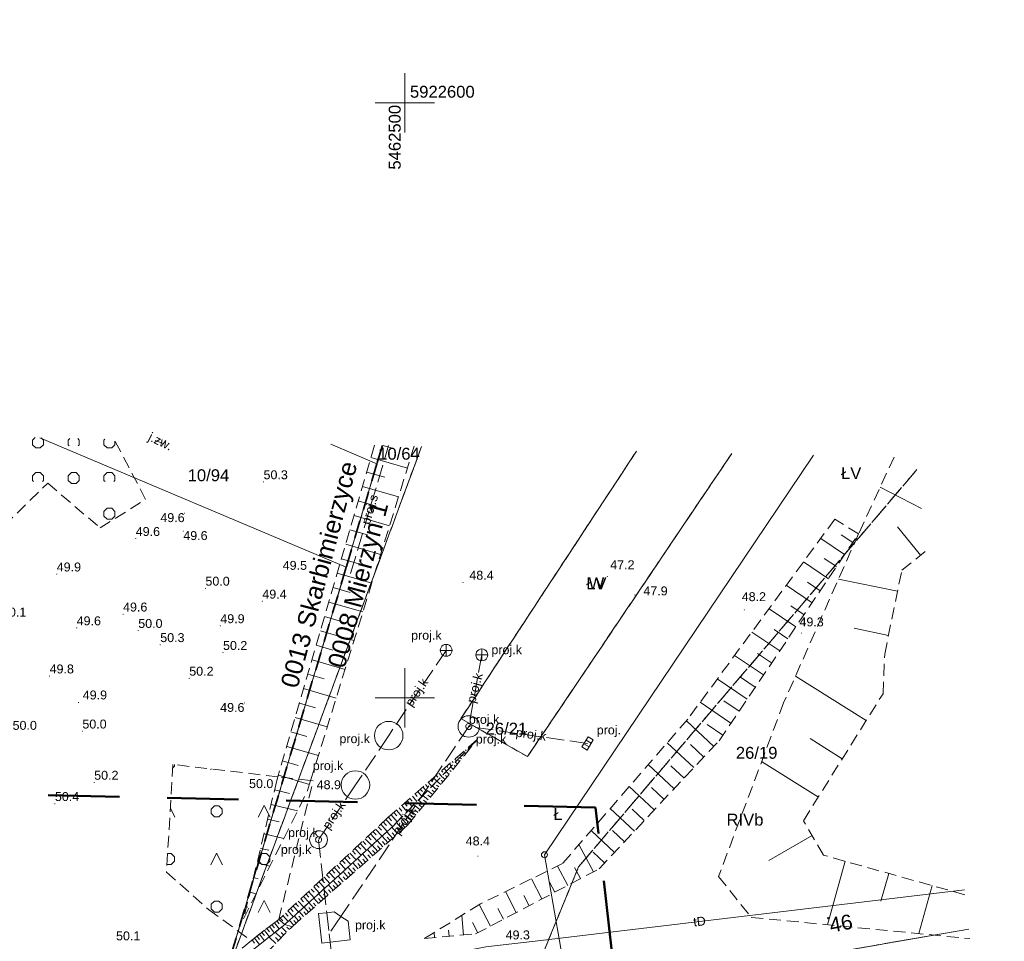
# Model space of a CAD drawing. Extents: x 5462052 to 5462554, y 5922477 to 5923179.
# Tile 28 of 42: x 5462468 to 5462550, y 5922530 to 5922607. Entities that reach past the tile are written whole.
import ezdxf
from ezdxf.enums import TextEntityAlignment as Align

# ---------------------------------------------------------------- set-up
doc = ezdxf.new("R2010")
doc.units = 0
doc.header["$PDMODE"] = 32
doc.header["$PDSIZE"] = 0.1
for name, pattern in [('PRZER1-1', [2, 1, -1]), ('PRZER2-1', [3, 2, -1]), ('PRZER3-1', [4, 3, -1]), ('PRZER3-2', [5, 3, -2])]:
    doc.linetypes.add(name, pattern=pattern)
doc.layers.get('0').update_dxf_attribs({"linetype": 'CONTINUOUS', "lineweight": 13})
doc.layers.add('!pomiar wys', color=7, linetype='CONTINUOUS')
for name, color, linetype, lineweight in [('EGDE', 7, 'CONTINUOUS', 18), ('EGDE_O', 7, 'CONTINUOUS', 18), ('EGOE', 7, 'PRZER3-2', 35), ('EGOE_O', 7, 'PRZER3-2', 35), ('EGPG', 7, 'CONTINUOUS', 18), ('GEPADR', 7, 'CONTINUOUS', 18), ('GEPADR_O', 7, 'CONTINUOUS', 18), ('GESDRK', 7, 'CONTINUOUS', 0), ('OTKJ', 7, 'PRZER3-1', 18), ('OTKJ_O', 7, 'PRZER3-1', 18), ('OTRK', 7, 'PRZER2-1', 18), ('OTRN', 7, 'CONTINUOUS', 13), ('OTRN_O', 7, 'CONTINUOUS', 13), ('OTZK', 7, 'PRZER2-1', 18), ('OTZZ', 7, 'PRZER2-1', 18), ('SUPK', 7, 'CONTINUOUS', 18), ('SUPK_O', 7, 'CONTINUOUS', 18), ('SUPW', 7, 'CONTINUOUS', 18), ('SUPW_O', 7, 'CONTINUOUS', 18), ('SUSP', 7, 'CONTINUOUS', 18), ('SUSP_O', 7, 'CONTINUOUS', 18), ('zakres', 5, 'PRZER3-2', 50)]:
    doc.layers.add(name, color=color, linetype=linetype, lineweight=lineweight)
for name, color, linetype, lineweight, true_color in [('EGKK', 7, 'PRZER3-1', 18, 0x24bc24), ('EGKK_O', 7, 'PRZER3-1', 18, 0x24bc24), ('EGUG', 7, 'PRZER1-1', 18, 0x008000), ('EGUG_O', 7, 'PRZER1-1', 18, 0x008000), ('SUKE', 7, 'CONTINUOUS', 18, 0x803300), ('SUKE_O', 7, 'CONTINUOUS', 18, 0x803300), ('SUKK', 7, 'CONTINUOUS', 18, 0x803300), ('SUKK_O', 7, 'CONTINUOUS', 18, 0x803300), ('SUKP', 7, 'CONTINUOUS', 18, 0x803300), ('SUKP_O', 7, 'CONTINUOUS', 18, 0x803300), ('SUKS', 7, 'CONTINUOUS', 18, 0x803300), ('SUKS_O', 7, 'CONTINUOUS', 18, 0x803300), ('SUKU', 7, 'CONTINUOUS', 18, 0x803300), ('SUKU_O', 7, 'CONTINUOUS', 18, 0x803300), ('SUTP', 7, 'CONTINUOUS', 18, 0xff9100), ('SUTP_O', 7, 'CONTINUOUS', 18, 0xff9100)]:
    doc.layers.add(name, color=color, linetype=linetype, lineweight=lineweight, true_color=true_color)
doc.styles.add('GEO-INFO', font='arial.ttf')

# ---------------------------------------------------------------- blocks, each defined once
blk = doc.blocks.new('POINT')
at = {"color": 0}
blk.add_point((0, 0), dxfattribs=at)
blk = doc.blocks.new('EPPGS')
at = {"color": 0}
blk.add_lwpolyline([(0, 0.5), (0.154508, 0.475528), (0.293893, 0.404508), (0.404508, 0.293893), (0.475528, 0.154508), (0.5, 0), (0.475528, -0.154508), (0.404508, -0.293893), (0.293893, -0.404508), (0.154508, -0.475528), (0, -0.5), (-0.154508, -0.475528), (-0.293893, -0.404508), (-0.404508, -0.293893), (-0.475528, -0.154508), (-0.5, 0), (-0.475528, 0.154508), (-0.404508, 0.293893), (-0.293893, 0.404508), (-0.154508, 0.475528)], close=True, dxfattribs=at)
blk = doc.blocks.new('KOLO')
blk.add_hatch(color=0).paths.add_polyline_path([(-0.5, 0), (-0.482963, -0.12941), (-0.433013, -0.25), (-0.353553, -0.353553), (-0.25, -0.433013), (-0.12941, -0.482963), (0, -0.5), (0.12941, -0.482963), (0.25, -0.433013), (0.353553, -0.353553), (0.433013, -0.25), (0.482963, -0.12941), (0.5, 0), (0.482963, 0.12941), (0.433013, 0.25), (0.353553, 0.353553), (0.25, 0.433013), (0.12941, 0.482963), (0, 0.5), (-0.12941, 0.482963), (-0.25, 0.433013), (-0.353553, 0.353553), (-0.433013, 0.25), (-0.482963, 0.12941)])
blk = doc.blocks.new('OKRAG_PELNY')
at = {"color": 0}
blk.add_lwpolyline([(0, 0.5), (0.12941, 0.482963), (0.25, 0.433013), (0.353553, 0.353553), (0.433013, 0.25), (0.482963, 0.12941), (0.5, 0), (0.482963, -0.12941), (0.433013, -0.25), (0.353553, -0.353553), (0.25, -0.433013), (0.12941, -0.482963), (0, -0.5), (-0.12941, -0.482963), (-0.25, -0.433013), (-0.353553, -0.353553), (-0.433013, -0.25), (-0.482963, -0.12941), (-0.5, 0), (-0.482963, 0.12941), (-0.433013, 0.25), (-0.353553, 0.353553), (-0.25, 0.433013), (-0.12941, 0.482963)], close=True, dxfattribs=at)
blk = doc.blocks.new('SUUS05')
at = {"color": 0}
blk.add_lwpolyline([(0.5, -0.25), (-0.5, -0.25), (-0.5, 0.25), (0.5, 0.25)], close=True, dxfattribs=at)
for points in [[(-0.175, -0.25), (-0.175, 0.25)], [(0.175, -0.25), (0.175, 0.25)]]:
    blk.add_lwpolyline(points, dxfattribs=at)
blk = doc.blocks.new('SUKE')
at = {"color": 0}
for points in [[(0, 1), (0.258819, 0.965926), (0.5, 0.866025), (0.707107, 0.707107), (0.866025, 0.5), (0.965926, 0.258819), (1, 0), (0.965926, -0.258819), (0.866025, -0.5), (0.707107, -0.707107), (0.5, -0.866025), (0.258819, -0.965926), (0, -1), (-0.258819, -0.965926), (-0.5, -0.866025), (-0.707107, -0.707107), (-0.866025, -0.5), (-0.965926, -0.258819), (-1, 0), (-0.965926, 0.258819), (-0.866025, 0.5), (-0.707107, 0.707107), (-0.5, 0.866025), (-0.258819, 0.965926), (0, 1), (0, -1)], [(1, 0), (-1, 0)]]:
    blk.add_lwpolyline(points, dxfattribs=at)
blk = doc.blocks.new('EPPGN')
blk.add_hatch(color=0).paths.add_polyline_path([(0, -0.09), (0.027812, -0.085595), (0.052901, -0.072812), (0.072812, -0.052901), (0.085595, -0.027812), (0.09, 0), (0.085595, 0.027812), (0.072812, 0.052901), (0.052901, 0.072812), (0.027812, 0.085595), (0, 0.09), (-0.027812, 0.085595), (-0.052901, 0.072812), (-0.072812, 0.052901), (-0.085595, 0.027812), (-0.09, 0), (-0.085595, -0.027812), (-0.072812, -0.052901), (-0.052901, -0.072812), (-0.027812, -0.085595)])

msp = doc.modelspace()

# ---------------------------------------------------------------- hatches: boundary and pattern name
at = {"layer": 'OTZK', "linetype": 'Continuous'}
h = msp.add_hatch(dxfattribs=at)
h.set_pattern_fill('OTZK', color=256, scale=0.5, style=0)
h.set_pattern_definition([(0, (5460000, 5920000), (3, 3), [0.3827, -5.6173]), (0, (5460000, 5920000.924), (3, 3), [0.3827, -5.6173]), (90, (5459999.7294, 5920000.2706), (-3, 3), [0.3827, -5.6173]), (90, (5460000.6533, 5920000.2706), (-3, 3), [0.3827, -5.6173]), (45, (5460000.3827, 5920000), (-3, 3), [0.3826834, -3.8599573]), (45, (5459999.7294, 5920000.6533), (-3, 3), [0.3826834, -3.8599573]), (135, (5460000, 5920000), (-3, -3), [0.3826834, -3.8599573]), (135, (5460000.6533, 5920000.6533), (-3, -3), [0.3826834, -3.8599573]), (0, (5460003, 5920000.924), (3, 3), [0.3827, -5.6173]), (90, (5460002.7294, 5920000.2706), (-3, 3), [0.3827, -5.6173]), (90, (5460003.6533, 5920000.2706), (-3, 3), [0.3827, -5.6173]), (45, (5460003.567, 5920000.1836), (-3, 3), [0.123359, -4.1192816]), (45, (5460002.7294, 5920000.6533), (-3, 3), [0.3826834, -3.8599573]), (135, (5460002.817, 5920000.1836), (-3, -3), [0.123359, -4.1192816]), (135, (5460003.6533, 5920000.6533), (-3, -3), [0.3826834, -3.8599573])])
h.paths.add_polyline_path([(5462475.585, 5922571.718), (5462450.574, 5922572.283), (5462452.011, 5922571.701), (5462450.046, 5922568.072), (5462449.563, 5922563.057), (5462444.976, 5922564.551), (5462443.759, 5922561.417), (5462446.411, 5922558.948), (5462449.766, 5922554.763), (5462447.847, 5922548.14), (5462453.349, 5922546.882), (5462456.919, 5922549.717), (5462461.169, 5922556.898), (5462465.276, 5922563.44), (5462470.005, 5922568.033), (5462474.412, 5922564.286), (5462478.233, 5922566.676)], flags=0)
at = {"layer": 'OTZZ', "linetype": 'Continuous'}
h = msp.add_hatch(dxfattribs=at)
h.set_pattern_fill('OTZZ', color=256, scale=0.5, style=0)
h.set_pattern_definition([(0, (5460000, 5920000), (4, 4), [0.3827, -7.6173]), (0, (5460000, 5920000.924), (4, 4), [0.3827, -7.6173]), (90, (5459999.7294, 5920000.2706), (-4, 4), [0.3827, -7.6173]), (90, (5460000.6533, 5920000.2706), (-4, 4), [0.3827, -7.6173]), (45, (5460000.3827, 5920000), (-4, 4), [0.382683, -5.274171]), (45, (5459999.7294, 5920000.6533), (-4, 4), [0.382683, -5.274171]), (135, (5460000, 5920000), (-4, -4), [0.382683, -5.274171]), (135, (5460000.6533, 5920000.6533), (-4, -4), [0.382683, -5.274171]), (63.43495, (5459995.6913, 5919999.962), (4, 4), [1.118034, -16.77051]), (116.56505, (5459996.6913, 5919999.962), (-4, 4), [1.118034, -16.77051])])
h.paths.add_polyline_path([(5462492.09, 5922543.05), (5462489.344, 5922543.372), (5462480.527, 5922544.406), (5462479.987, 5922535.365), (5462483.504, 5922532.223), (5462487.11, 5922529.61), (5462489.413, 5922531.391), (5462492.307, 5922543.025)], flags=0)

# ---------------------------------------------------------------- linework, layer by layer
at = {"linetype": 'Continuous', "flags": 128}
for points in [[(5462500, 5922597.5), (5462500, 5922602.5)], [(5462497.5, 5922600), (5462502.5, 5922600)], [(5462500, 5922547.5), (5462500, 5922552.5)], [(5462497.5, 5922550), (5462502.5, 5922550)]]:
    msp.add_lwpolyline(points, dxfattribs=at)
at = {"linetype": 'Continuous', "elevation": 100, "flags": 128}
for points in [[(5462500, 5922547.5), (5462500, 5922552.5)], [(5462497.5, 5922550), (5462502.5, 5922550)]]:
    msp.add_lwpolyline(points, dxfattribs=at)
at = {"layer": 'EGDE', "linetype": 'Continuous', "elevation": 10.22}
for points in [[(5462484.29, 5922524.66), (5462495.08, 5922560.98), (5462469.358, 5922571.858)], [(5462469.358, 5922571.858), (5462495.08, 5922560.98)], [(5462498.117, 5922571.208), (5462497.66, 5922569.67), (5462495.08, 5922560.98), (5462484.29, 5922524.66), (5462482.73, 5922519.39), (5462513.82, 5922524.77), (5462511.73, 5922536.82), (5462534.34, 5922570.388)], [(5462495.08, 5922560.98), (5462497.66, 5922569.67), (5462493.793, 5922571.305)], [(5462493.793, 5922571.305), (5462497.66, 5922569.67)], [(5462497.66, 5922569.67), (5462498.117, 5922571.208)], [(5462534.34, 5922570.388), (5462511.73, 5922536.82), (5462513.82, 5922524.77), (5462547.373, 5922530.573)], [(5462547.373, 5922530.573), (5462513.82, 5922524.77), (5462482.73, 5922519.39), (5462484.19, 5922504.97), (5462484.37, 5922501.25), (5462484.59, 5922496.59), (5462550.354, 5922504.126)]]:
    msp.add_lwpolyline(points, dxfattribs=at)
at = {"layer": 'EGKK', "linetype": 'PRZER3-1', "ltscale": 0.5, "elevation": 10.06}
for points in [[(5462430.089, 5922572.747), (5462423.172, 5922525.73), (5462434.39, 5922523.62), (5462484.29, 5922524.66), (5462484.511, 5922525.39), (5462498.123, 5922571.208)], [(5462501.413, 5922571.133), (5462484.511, 5922525.39), (5462484.29, 5922524.66), (5462482.73, 5922519.39), (5462509.772, 5922524.069), (5462514.6, 5922535.812), (5462543.02, 5922569.189)], [(5462498.123, 5922571.208), (5462484.511, 5922525.39), (5462501.413, 5922571.133)], [(5462519.453, 5922570.725), (5462504.716, 5922548.258), (5462510.308, 5922545.064), (5462527.467, 5922570.544)], [(5462527.467, 5922570.544), (5462510.308, 5922545.064), (5462504.716, 5922548.258), (5462519.453, 5922570.725)], [(5462543.02, 5922569.189), (5462514.6, 5922535.812), (5462509.772, 5922524.069), (5462547.373, 5922530.572)]]:
    msp.add_lwpolyline(points, dxfattribs=at)
at = {"layer": 'EGOE', "linetype": 'PRZER3-2', "ltscale": 0.5, "elevation": 10.22}
msp.add_lwpolyline([(5462498.117, 5922571.208), (5462497.66, 5922569.67), (5462495.08, 5922560.98), (5462484.29, 5922524.66), (5462482.73, 5922519.39), (5462484.19, 5922504.97), (5462484.37, 5922501.25), (5462484.59, 5922496.59), (5462478.255, 5922479.089)], dxfattribs=at)
msp.add_lwpolyline([(5462498.117, 5922571.208), (5462497.66, 5922569.67), (5462495.08, 5922560.98), (5462484.29, 5922524.66), (5462482.73, 5922519.39), (5462484.19, 5922504.97), (5462484.37, 5922501.25), (5462484.59, 5922496.59), (5462478.255, 5922479.089)], dxfattribs=at)
at = {"layer": 'EGUG', "linetype": 'PRZER1-1', "ltscale": 0.5, "elevation": 10.08}
for points in [[(5462430.089, 5922572.747), (5462423.172, 5922525.73), (5462434.39, 5922523.62), (5462484.29, 5922524.66), (5462484.511, 5922525.39), (5462498.123, 5922571.208)], [(5462501.413, 5922571.133), (5462484.511, 5922525.39), (5462484.29, 5922524.66), (5462482.73, 5922519.39), (5462509.772, 5922524.069), (5462514.6, 5922535.812), (5462543.02, 5922569.189)], [(5462498.123, 5922571.208), (5462484.511, 5922525.39), (5462501.413, 5922571.133)], [(5462519.453, 5922570.725), (5462504.716, 5922548.258), (5462510.308, 5922545.064), (5462527.467, 5922570.544)], [(5462527.467, 5922570.544), (5462510.308, 5922545.064), (5462504.716, 5922548.258), (5462519.453, 5922570.725)], [(5462543.02, 5922569.189), (5462514.6, 5922535.812), (5462509.772, 5922524.069), (5462547.373, 5922530.572)], [(5462547.373, 5922530.572), (5462509.772, 5922524.069), (5462482.73, 5922519.39), (5462484.19, 5922504.97), (5462484.37, 5922501.25), (5462484.59, 5922496.59), (5462550.354, 5922504.126)]]:
    msp.add_lwpolyline(points, dxfattribs=at)
at = {"layer": 'GESDRK', "linetype": 'Continuous'}
msp.add_lwpolyline([(5462547.373, 5922530.57), (5462513.822, 5922524.766), (5462482.733, 5922519.386)], dxfattribs=at)
at = {"layer": 'OTKJ', "linetype": 'PRZER3-1', "ltscale": 0.5, "elevation": 10.18}
msp.add_lwpolyline([(5462479.043, 5922571.639), (5462479.74, 5922571.38), (5462479.935, 5922571.619)], dxfattribs=at)
at = {"layer": 'OTRK', "linetype": 'PRZER2-1', "ltscale": 0.5, "elevation": 10.06}
for points in [[(5462497.458, 5922571.223), (5462489.344, 5922543.372), (5462489.25, 5922543.05), (5462486.46, 5922531.43)], [(5462486.46, 5922531.43), (5462491.83, 5922542.21), (5462492.09, 5922543.05), (5462500.786, 5922571.147)], [(5462541.09, 5922570.235), (5462538.11, 5922563.77), (5462531.82, 5922549.588), (5462526.355, 5922534.986), (5462529.103, 5922531.561), (5462547.463, 5922529.776)], [(5462536.12, 5922565.01), (5462523.76, 5922548.21), (5462513.25, 5922536.08), (5462506.35, 5922532.69), (5462501.64, 5922529.78)], [(5462538.11, 5922563.77), (5462536.12, 5922565.01)], [(5462501.64, 5922529.78), (5462505.95, 5922530.17), (5462516.32, 5922535.64), (5462526.4, 5922546.4), (5462538.11, 5922563.77)], [(5462547.048, 5922533.457), (5462535.161, 5922536.787), (5462533.49, 5922539.679), (5462540.166, 5922550.354), (5462540.307, 5922553.685), (5462541.745, 5922560.726), (5462543.789, 5922562.366)], [(5462489.413, 5922531.391), (5462489.923, 5922530.957), (5462499.01, 5922539.22), (5462506.11, 5922546.52)], [(5462506.11, 5922546.52), (5462498.58, 5922539.94), (5462489.413, 5922531.391)], [(5462506.11, 5922546.52), (5462499.01, 5922539.22), (5462489.923, 5922530.957), (5462490.528, 5922530.777)], [(5462490.528, 5922530.777), (5462500.24, 5922539.31), (5462506.11, 5922546.52)], [(5462489.413, 5922531.391), (5462487.11, 5922529.61), (5462480.529, 5922524.164)], [(5462489.923, 5922530.957), (5462489.413, 5922531.391)], [(5462480.529, 5922524.164), (5462481.596, 5922524.615), (5462487.457, 5922528.997), (5462489.923, 5922530.957)], [(5462490.528, 5922530.777), (5462489.923, 5922530.957), (5462487.457, 5922528.997), (5462481.596, 5922524.615), (5462481.613, 5922524.141)], [(5462481.613, 5922524.141), (5462488.273, 5922528.457), (5462490.528, 5922530.777)]]:
    msp.add_lwpolyline(points, dxfattribs=at)
at = {"layer": 'OTRK', "linetype": 'Continuous', "elevation": 10.06, "flags": 128}
for points in [[(5462498.186, 5922571.206), (5462499.049, 5922570.955)], [(5462500.214, 5922569.299), (5462497.157, 5922570.19)], [(5462496.803, 5922568.976), (5462498.322, 5922568.534)], [(5462499.466, 5922566.884), (5462496.45, 5922567.763)], [(5462543.391, 5922565.902), (5462539.929, 5922567.717)], [(5462496.096, 5922566.549), (5462497.594, 5922566.113)], [(5462498.719, 5922564.469), (5462495.743, 5922565.336)], [(5462543.309, 5922561.981), (5462541.396, 5922564.365)], [(5462495.389, 5922564.123), (5462496.867, 5922563.692)], [(5462537.623, 5922563.047), (5462536.638, 5922563.711)], [(5462497.972, 5922562.054), (5462495.036, 5922562.909)], [(5462536.941, 5922562.036), (5462534.93, 5922563.392)], [(5462494.682, 5922561.696), (5462496.14, 5922561.271)], [(5462535.578, 5922560.014), (5462533.483, 5922561.426)], [(5462536.259, 5922561.025), (5462535.233, 5922561.717)], [(5462497.224, 5922559.639), (5462494.329, 5922560.483)], [(5462534.214, 5922557.991), (5462532.036, 5922559.459)], [(5462534.896, 5922559.002), (5462533.828, 5922559.723)], [(5462541.387, 5922558.973), (5462536.431, 5922559.985)], [(5462493.975, 5922559.269), (5462495.413, 5922558.85)], [(5462496.477, 5922557.224), (5462493.622, 5922558.056)], [(5462533.533, 5922556.98), (5462532.423, 5922557.728)], [(5462493.268, 5922556.842), (5462494.686, 5922556.429)], [(5462532.851, 5922555.969), (5462530.59, 5922557.493)], [(5462495.729, 5922554.809), (5462492.915, 5922555.629)], [(5462531.487, 5922553.946), (5462529.143, 5922555.527)], [(5462532.169, 5922554.958), (5462531.018, 5922555.734)], [(5462540.628, 5922555.255), (5462537.742, 5922555.844)], [(5462492.561, 5922554.416), (5462493.958, 5922554.009)], [(5462530.124, 5922551.924), (5462527.696, 5922553.561)], [(5462530.806, 5922552.935), (5462529.613, 5922553.739)], [(5462494.982, 5922552.394), (5462492.208, 5922553.202)], [(5462491.854, 5922551.989), (5462493.231, 5922551.588)], [(5462528.761, 5922549.902), (5462526.25, 5922551.594)], [(5462529.442, 5922550.913), (5462528.208, 5922551.745)], [(5462538.76, 5922548.105), (5462532.812, 5922551.825)], [(5462494.234, 5922549.979), (5462491.501, 5922550.775)], [(5462491.147, 5922549.562), (5462492.504, 5922549.167)], [(5462527.397, 5922547.879), (5462524.803, 5922549.628)], [(5462528.079, 5922548.89), (5462526.803, 5922549.751)], [(5462493.487, 5922547.564), (5462490.794, 5922548.349)], [(5462525.952, 5922545.922), (5462523.648, 5922548.08)], [(5462526.715, 5922546.868), (5462525.398, 5922547.756)], [(5462490.44, 5922547.135), (5462491.777, 5922546.746)], [(5462505.762, 5922546.216), (5462505.775, 5922546.202)], [(5462505.819, 5922546.163), (5462505.787, 5922546.188)], [(5462505.985, 5922546.411), (5462505.994, 5922546.401)], [(5462505.994, 5922546.377), (5462505.987, 5922546.382)], [(5462524.285, 5922544.142), (5462522.049, 5922546.236)], [(5462525.118, 5922545.032), (5462523.983, 5922546.095)], [(5462536.748, 5922544.888), (5462534.039, 5922546.583)], [(5462492.74, 5922545.149), (5462490.087, 5922545.922)], [(5462504.871, 5922545.437), (5462504.915, 5922545.387)], [(5462505.12, 5922545.304), (5462505.013, 5922545.392)], [(5462505.094, 5922545.632), (5462505.166, 5922545.549)], [(5462505.295, 5922545.519), (5462505.251, 5922545.555)], [(5462505.317, 5922545.827), (5462505.345, 5922545.794)], [(5462505.47, 5922545.733), (5462505.4, 5922545.79)], [(5462505.54, 5922546.021), (5462505.58, 5922545.975)], [(5462505.644, 5922545.948), (5462505.619, 5922545.969)], [(5462489.733, 5922544.709), (5462491.05, 5922544.325)], [(5462503.756, 5922544.463), (5462503.923, 5922544.272)], [(5462503.979, 5922544.658), (5462504.055, 5922544.571)], [(5462504.202, 5922544.853), (5462504.337, 5922544.698)], [(5462504.422, 5922544.446), (5462504.238, 5922544.595)], [(5462504.425, 5922545.047), (5462504.485, 5922544.979)], [(5462504.596, 5922544.661), (5462504.514, 5922544.728)], [(5462504.771, 5922544.875), (5462504.625, 5922544.994)], [(5462504.648, 5922545.242), (5462504.752, 5922545.123)], [(5462504.946, 5922545.09), (5462504.882, 5922545.141)], [(5462534.736, 5922541.671), (5462529.972, 5922544.651)], [(5462502.864, 5922543.684), (5462503.095, 5922543.42)], [(5462503.087, 5922543.879), (5462503.195, 5922543.756)], [(5462503.31, 5922544.073), (5462503.509, 5922543.846)], [(5462503.723, 5922543.588), (5462503.464, 5922543.799)], [(5462503.533, 5922544.268), (5462503.625, 5922544.164)], [(5462503.897, 5922543.802), (5462503.777, 5922543.9)], [(5462504.072, 5922544.017), (5462503.851, 5922544.197)], [(5462504.247, 5922544.232), (5462504.146, 5922544.314)], [(5462522.617, 5922542.362), (5462520.451, 5922544.391)], [(5462523.451, 5922543.252), (5462522.35, 5922544.283)], [(5462491.992, 5922542.734), (5462489.38, 5922543.495)], [(5462501.973, 5922542.905), (5462502.267, 5922542.568)], [(5462502.196, 5922543.099), (5462502.335, 5922542.94)], [(5462502.419, 5922543.294), (5462502.681, 5922542.994)], [(5462502.641, 5922543.489), (5462502.765, 5922543.348)], [(5462503.024, 5922542.73), (5462502.689, 5922543.003)], [(5462503.199, 5922542.944), (5462503.041, 5922543.073)], [(5462503.373, 5922543.159), (5462503.076, 5922543.401)], [(5462503.548, 5922543.373), (5462503.409, 5922543.487)], [(5462489.063, 5922542.272), (5462490.313, 5922541.972)], [(5462501.081, 5922542.125), (5462501.438, 5922541.717)], [(5462501.304, 5922542.32), (5462501.475, 5922542.125)], [(5462501.527, 5922542.515), (5462501.852, 5922542.142)], [(5462501.75, 5922542.71), (5462501.905, 5922542.533)], [(5462502.325, 5922541.871), (5462501.914, 5922542.206)], [(5462502.675, 5922542.301), (5462502.302, 5922542.604)], [(5462502.5, 5922542.086), (5462502.304, 5922542.246)], [(5462502.849, 5922542.515), (5462502.672, 5922542.659)], [(5462520.949, 5922540.582), (5462518.853, 5922542.546)], [(5462521.783, 5922541.472), (5462520.717, 5922542.47)], [(5462499.966, 5922541.151), (5462500.185, 5922540.902)], [(5462500.189, 5922541.346), (5462500.61, 5922540.865)], [(5462500.412, 5922541.541), (5462500.615, 5922541.309)], [(5462500.635, 5922541.736), (5462501.024, 5922541.291)], [(5462500.858, 5922541.931), (5462501.045, 5922541.717)], [(5462501.627, 5922541.013), (5462501.14, 5922541.41)], [(5462501.976, 5922541.442), (5462501.527, 5922541.808)], [(5462501.801, 5922541.228), (5462501.567, 5922541.418)], [(5462502.151, 5922541.657), (5462501.936, 5922541.832)], [(5462490.984, 5922540.511), (5462488.768, 5922541.043)], [(5462499.075, 5922540.372), (5462499.325, 5922540.086)], [(5462499.298, 5922540.567), (5462499.781, 5922540.013)], [(5462499.52, 5922540.762), (5462499.755, 5922540.494)], [(5462499.743, 5922540.957), (5462500.196, 5922540.439)], [(5462500.928, 5922540.155), (5462500.365, 5922540.613)], [(5462501.277, 5922540.584), (5462500.752, 5922541.011)], [(5462501.103, 5922540.37), (5462500.831, 5922540.591)], [(5462501.452, 5922540.799), (5462501.199, 5922541.005)], [(5462519.282, 5922538.802), (5462517.254, 5922540.701)], [(5462520.116, 5922539.692), (5462519.085, 5922540.658)], [(5462488.473, 5922539.814), (5462489.439, 5922539.582)], [(5462498.194, 5922539.58), (5462498.472, 5922539.282)], [(5462498.411, 5922539.782), (5462498.97, 5922539.183)], [(5462498.629, 5922539.983), (5462498.895, 5922539.679)], [(5462498.852, 5922540.177), (5462499.367, 5922539.587)], [(5462499.812, 5922538.934), (5462499.299, 5922539.517)], [(5462500.227, 5922539.299), (5462499.686, 5922539.915)], [(5462500.579, 5922539.726), (5462499.978, 5922540.215)], [(5462500.404, 5922539.511), (5462500.094, 5922539.764)], [(5462500.753, 5922539.94), (5462500.462, 5922540.177)], [(5462497.328, 5922538.773), (5462497.601, 5922538.48)], [(5462497.545, 5922538.975), (5462498.093, 5922538.386)], [(5462497.761, 5922539.177), (5462498.037, 5922538.881)], [(5462497.978, 5922539.378), (5462498.531, 5922538.785)], [(5462498.98, 5922538.203), (5462498.497, 5922538.753)], [(5462499.396, 5922538.568), (5462498.906, 5922539.126)], [(5462499.188, 5922538.386), (5462498.945, 5922538.663)], [(5462499.604, 5922538.751), (5462499.355, 5922539.035)], [(5462500.019, 5922539.116), (5462499.756, 5922539.416)], [(5462517.614, 5922537.022), (5462515.656, 5922538.857)], [(5462518.448, 5922537.912), (5462517.452, 5922538.845)], [(5462489.827, 5922538.189), (5462488.178, 5922538.585)], [(5462496.462, 5922537.965), (5462496.73, 5922537.678)], [(5462496.679, 5922538.167), (5462497.217, 5922537.59)], [(5462496.895, 5922538.369), (5462497.166, 5922538.079)], [(5462497.112, 5922538.571), (5462497.655, 5922537.988)], [(5462498.149, 5922537.473), (5462497.678, 5922538.009)], [(5462498.564, 5922537.838), (5462498.087, 5922538.381)], [(5462498.357, 5922537.655), (5462498.12, 5922537.925)], [(5462498.772, 5922538.02), (5462498.532, 5922538.294)], [(5462534.213, 5922538.428), (5462530.585, 5922536.332)], [(5462487.883, 5922537.356), (5462488.566, 5922537.192)], [(5462495.596, 5922537.157), (5462495.859, 5922536.876)], [(5462495.813, 5922537.359), (5462496.341, 5922536.793)], [(5462496.029, 5922537.561), (5462496.295, 5922537.277)], [(5462496.246, 5922537.763), (5462496.779, 5922537.191)], [(5462497.317, 5922536.742), (5462496.859, 5922537.264)], [(5462497.733, 5922537.107), (5462497.268, 5922537.636)], [(5462497.525, 5922536.925), (5462497.294, 5922537.188)], [(5462497.941, 5922537.29), (5462497.707, 5922537.556)], [(5462515.837, 5922535.385), (5462514.63, 5922537.673)], [(5462516.781, 5922536.132), (5462515.819, 5922537.033)], [(5462494.73, 5922536.35), (5462494.988, 5922536.073)], [(5462494.947, 5922536.552), (5462495.465, 5922535.996)], [(5462495.163, 5922536.754), (5462495.424, 5922536.475)], [(5462495.38, 5922536.956), (5462495.903, 5922536.395)], [(5462496.486, 5922536.012), (5462496.04, 5922536.519)], [(5462496.902, 5922536.377), (5462496.45, 5922536.892)], [(5462496.694, 5922536.194), (5462496.469, 5922536.45)], [(5462497.11, 5922536.56), (5462496.882, 5922536.819)], [(5462535.495, 5922530.94), (5462536.989, 5922536.275)], [(5462488.671, 5922535.868), (5462487.588, 5922536.128)], [(5462493.648, 5922535.34), (5462494.15, 5922534.801)], [(5462493.864, 5922535.542), (5462494.117, 5922535.271)], [(5462494.081, 5922535.744), (5462494.589, 5922535.199)], [(5462494.297, 5922535.946), (5462494.552, 5922535.672)], [(5462494.514, 5922536.148), (5462495.027, 5922535.598)], [(5462495.239, 5922534.916), (5462494.812, 5922535.402)], [(5462495.655, 5922535.281), (5462495.221, 5922535.775)], [(5462495.447, 5922535.099), (5462495.232, 5922535.344)], [(5462496.07, 5922535.647), (5462495.631, 5922536.147)], [(5462495.863, 5922535.464), (5462495.644, 5922535.712)], [(5462496.278, 5922535.829), (5462496.057, 5922536.081)], [(5462513.68, 5922534.247), (5462512.824, 5922535.871)], [(5462514.759, 5922534.816), (5462514.266, 5922535.75)], [(5462487.293, 5922534.899), (5462487.693, 5922534.803)], [(5462492.782, 5922534.533), (5462493.274, 5922534.004)], [(5462492.998, 5922534.734), (5462493.246, 5922534.469)], [(5462493.215, 5922534.936), (5462493.712, 5922534.403)], [(5462493.431, 5922535.138), (5462493.681, 5922534.87)], [(5462494.408, 5922534.186), (5462493.993, 5922534.658)], [(5462494.823, 5922534.551), (5462494.402, 5922535.03)], [(5462494.615, 5922534.368), (5462494.407, 5922534.606)], [(5462495.031, 5922534.733), (5462494.819, 5922534.975)], [(5462511.523, 5922533.109), (5462510.634, 5922534.795)], [(5462512.601, 5922533.678), (5462512.165, 5922534.505)], [(5462540.643, 5922535.251), (5462539.987, 5922532.909)], [(5462491.916, 5922533.725), (5462492.398, 5922533.208)], [(5462492.132, 5922533.927), (5462492.375, 5922533.667)], [(5462492.349, 5922534.129), (5462492.836, 5922533.606)], [(5462492.565, 5922534.331), (5462492.81, 5922534.068)], [(5462493.576, 5922533.455), (5462493.174, 5922533.913)], [(5462493.784, 5922533.638), (5462493.581, 5922533.869)], [(5462493.992, 5922533.82), (5462493.583, 5922534.285)], [(5462494.2, 5922534.003), (5462493.994, 5922534.237)], [(5462509.365, 5922531.971), (5462508.444, 5922533.719)], [(5462543.167, 5922530.194), (5462544.297, 5922534.228)], [(5462487.514, 5922533.546), (5462486.998, 5922533.67)], [(5462491.05, 5922532.917), (5462491.522, 5922532.411)], [(5462491.266, 5922533.119), (5462491.504, 5922532.865)], [(5462491.483, 5922533.321), (5462491.96, 5922532.809)], [(5462491.699, 5922533.523), (5462491.939, 5922533.266)], [(5462492.745, 5922532.725), (5462492.355, 5922533.169)], [(5462492.953, 5922532.907), (5462492.756, 5922533.131)], [(5462493.161, 5922533.09), (5462492.764, 5922533.541)], [(5462493.368, 5922533.273), (5462493.169, 5922533.5)], [(5462510.444, 5922532.54), (5462509.991, 5922533.399)], [(5462486.703, 5922532.441), (5462486.819, 5922532.413)], [(5462490.184, 5922532.11), (5462490.646, 5922531.614)], [(5462490.4, 5922532.312), (5462490.632, 5922532.062)], [(5462490.617, 5922532.513), (5462491.084, 5922532.013)], [(5462490.833, 5922532.715), (5462491.068, 5922532.464)], [(5462491.498, 5922531.629), (5462491.127, 5922532.052)], [(5462491.706, 5922531.812), (5462491.519, 5922532.025)], [(5462491.914, 5922531.994), (5462491.536, 5922532.424)], [(5462492.121, 5922532.177), (5462491.931, 5922532.393)], [(5462492.329, 5922532.36), (5462491.946, 5922532.796)], [(5462492.537, 5922532.542), (5462492.344, 5922532.762)], [(5462507.208, 5922530.833), (5462506.258, 5922532.633)], [(5462508.286, 5922531.402), (5462507.818, 5922532.292)], [(5462489.254, 5922531.268), (5462489.456, 5922531.007)], [(5462489.534, 5922531.504), (5462489.761, 5922531.26)], [(5462489.751, 5922531.706), (5462490.208, 5922531.216)], [(5462489.967, 5922531.908), (5462490.197, 5922531.661)], [(5462490.666, 5922530.899), (5462490.308, 5922531.307)], [(5462490.874, 5922531.081), (5462490.693, 5922531.287)], [(5462491.082, 5922531.264), (5462490.717, 5922531.679)], [(5462491.29, 5922531.446), (5462491.106, 5922531.656)], [(5462504.937, 5922530.078), (5462504.788, 5922531.725)], [(5462488.628, 5922529.928), (5462488.213, 5922530.463)], [(5462488.422, 5922530.624), (5462488.628, 5922530.358)], [(5462489.04, 5922530.255), (5462488.63, 5922530.785)], [(5462488.838, 5922530.946), (5462489.042, 5922530.683)], [(5462489.452, 5922530.583), (5462489.046, 5922531.107)], [(5462490.077, 5922530.313), (5462489.643, 5922530.734)], [(5462490.306, 5922530.549), (5462490.104, 5922530.745)], [(5462503.723, 5922529.968), (5462503.675, 5922530.488)], [(5462506.129, 5922530.264), (5462505.674, 5922531.128)], [(5462487.173, 5922529.658), (5462487.385, 5922529.384)], [(5462487.804, 5922529.273), (5462487.381, 5922529.819)], [(5462487.589, 5922529.98), (5462487.799, 5922529.708)], [(5462488.216, 5922529.6), (5462487.797, 5922530.141)], [(5462488.005, 5922530.302), (5462488.214, 5922530.033)], [(5462489.159, 5922529.368), (5462488.603, 5922529.908)], [(5462489.618, 5922529.841), (5462489.123, 5922530.321)], [(5462489.388, 5922529.604), (5462489.126, 5922529.86)], [(5462489.847, 5922530.077), (5462489.615, 5922530.302)], [(5462502.508, 5922529.859), (5462502.469, 5922530.292)]]:
    msp.add_lwpolyline(points, dxfattribs=at)
at = {"layer": 'OTZK', "linetype": 'PRZER2-1', "ltscale": 0.5, "elevation": 10.1}
msp.add_lwpolyline([(5462450.574, 5922572.283), (5462452.011, 5922571.701), (5462450.046, 5922568.072), (5462449.563, 5922563.057), (5462444.976, 5922564.551), (5462443.759, 5922561.417), (5462446.411, 5922558.948), (5462449.766, 5922554.763), (5462447.847, 5922548.14), (5462453.349, 5922546.882), (5462456.919, 5922549.717), (5462461.169, 5922556.898), (5462465.276, 5922563.44), (5462470.005, 5922568.033), (5462474.412, 5922564.286), (5462478.233, 5922566.676), (5462475.585, 5922571.718)], dxfattribs=at)
at = {"layer": 'OTZZ', "linetype": 'PRZER2-1', "ltscale": 0.5, "elevation": 10.1}
msp.add_lwpolyline([(5462492.307, 5922543.025), (5462492.09, 5922543.05), (5462489.344, 5922543.372), (5462480.527, 5922544.406), (5462479.987, 5922535.365), (5462483.504, 5922532.223), (5462487.11, 5922529.61), (5462489.413, 5922531.391)], close=True, dxfattribs=at)
at = {"layer": 'SUKP', "linetype": 'PRZER3-1', "ltscale": 0.5, "elevation": 10.14}
for points in [[(5462503.475, 5922553.995), (5462498.648, 5922546.828), (5462495.854, 5922542.681), (5462492.757, 5922538.083), (5462493.446, 5922531.954), (5462493.646, 5922530.18)], [(5462506.469, 5922553.611), (5462505.377, 5922547.597), (5462494.631, 5922531.643), (5462493.646, 5922530.18)], [(5462515.354, 5922546.173), (5462505.377, 5922547.597)], [(5462493.646, 5922530.18), (5462493.726, 5922529.47), (5462494.874, 5922519.249)]]:
    msp.add_lwpolyline(points, dxfattribs=at)
at = {"layer": 'SUKS', "linetype": 'Continuous', "elevation": 10.14}
msp.add_lwpolyline([(5462495.415, 5922529.659), (5462495.238, 5922531.234), (5462494.631, 5922531.643), (5462494.066, 5922532.024), (5462493.446, 5922531.954), (5462492.751, 5922531.876), (5462493.03, 5922529.391), (5462493.726, 5922529.47)], close=True, dxfattribs=at)
at = {"layer": 'SUKU', "linetype": 'Continuous', "elevation": 10.14}
for points in [[(5462498.648, 5922548.028, 1), (5462498.648, 5922545.628, 1)], [(5462495.854, 5922543.881, 1), (5462495.854, 5922541.481, 1)]]:
    msp.add_lwpolyline(points, format="xyb", close=True, dxfattribs=at)
at = {"layer": 'SUPK', "linetype": 'Continuous', "elevation": 10.14}
for points in [[(5462505.377, 5922548.497, 1), (5462505.377, 5922546.697, 1)], [(5462492.757, 5922538.833, 1), (5462492.757, 5922537.333, 1)]]:
    msp.add_lwpolyline(points, format="xyb", close=True, dxfattribs=at)
at = {"layer": 'SUSP', "linetype": 'PRZER3-1', "ltscale": 0.5, "elevation": 10.14}
msp.add_lwpolyline([(5462495.451, 5922560.456), (5462498.642, 5922571.196)], dxfattribs=at)
at = {"layer": 'SUTP', "linetype": 'Continuous', "elevation": 10.14}
msp.add_lwpolyline([(5462547.001, 5922533.873), (5462511.433, 5922529.628), (5462506.814, 5922529.078), (5462484.418, 5922524.688)], dxfattribs=at)
at = {"layer": 'zakres', "ltscale": 2, "elevation": 10.04}
msp.add_lwpolyline([(5462132.023, 5922631.89), (5462350.164, 5922528.87), (5462411.691, 5922509.55), (5462519.637, 5922508.803), (5462516.031, 5922540.795), (5462419.676, 5922542.975), (5462148.358, 5922668.943), (5462333.731, 5923125.01)], dxfattribs=at)

# ---------------------------------------------------------------- block references
at = {"layer": 'EGPG', "xscale": 0.5, "yscale": 0.5}
for name, p in [('EPPGN', (5462497.66, 5922569.67, 10.24)), ('EPPGN', (5462495.08, 5922560.98, 10.24)), ('EPPGS', (5462511.73, 5922536.82, 10.24))]:
    msp.add_blockref(name, p, dxfattribs=at)
at = {"layer": 'GEPADR'}
msp.add_blockref('POINT', (5462535.558, 5922531.492, 10.28), dxfattribs=at)
at = {"layer": 'OTRN', "xscale": 0.09, "yscale": 0.09}
for p in [(5462488.136, 5922568.147, 10.08), (5462481.506, 5922565.52, 10.08), (5462481.395, 5922564.011, 10.08), (5462477.402, 5922563.381, 10.08), (5462470.767, 5922560.398, 10.08), (5462492.331, 5922560.122, 10.08), (5462517.012, 5922560.209, 10.08), (5462504.89, 5922559.7, 10.08), (5462483.256, 5922559.204, 10.08), (5462519.327, 5922558.654, 10.08), (5462488.034, 5922558.119, 10.08), (5462476.339, 5922557.032, 10.08), (5462528.515, 5922557.403, 10.08), (5462484.504, 5922556.051, 10.08), (5462472.44, 5922555.873, 10.08), (5462477.612, 5922555.655, 10.08), (5462533.322, 5922555.448, 10.08), (5462479.459, 5922554.463, 10.08), (5462484.731, 5922553.804, 10.08), (5462470.167, 5922551.831, 10.08), (5462481.896, 5922551.641, 10.08), (5462472.6, 5922549.62, 10.08), (5462486.531, 5922549.573, 10.08), (5462472.918, 5922547.201, 10.08), (5462473.911, 5922542.897, 10.08), (5462489.25, 5922543.05, 10.08), (5462491.83, 5922542.21, 10.08), (5462470.611, 5922541.109, 10.08), (5462506.142, 5922536.703, 10.08)]:
    msp.add_blockref('KOLO', p, dxfattribs=at)
at = {"layer": 'SUKE', "xscale": 0.5, "yscale": 0.5}
for p in [(5462503.475, 5922553.995, 10.16), (5462506.469, 5922553.611, 10.16)]:
    msp.add_blockref('SUKE', p, dxfattribs=at)
at = {"layer": 'SUKK', "rotation": 58.84368160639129}
msp.add_blockref('SUUS05', (5462515.354, 5922546.173, 10.16), dxfattribs=at)
at = {"layer": 'SUPW', "xscale": 0.5, "yscale": 0.5}
for p in [(5462505.377, 5922547.597, 10.18), (5462492.757, 5922538.083, 10.18)]:
    msp.add_blockref('OKRAG_PELNY', p, dxfattribs=at)

# ---------------------------------------------------------------- texts
at = {"layer": '!pomiar wys', "style": 'GEO-INFO'}
msp.add_text('5922600', height=1, dxfattribs=at).set_placement((5462500.431, 5922600.427))
msp.add_text('5462500', height=1, rotation=90, dxfattribs=at).set_placement((5462499.654, 5922594.384))
at = {"layer": 'EGDE_O', "linetype": 'Continuous', "style": 'GEO-INFO'}
for s, p in [('10/64', (5462499.51, 5922570.513, 10.8)), ('10/94', (5462483.509, 5922568.706, 10.8)), ('26/21', (5462508.535, 5922547.414, 10.8)), ('26/19', (5462529.552, 5922545.385, 10.8))]:
    msp.add_text(s, height=1, dxfattribs=at).set_placement(p, align=Align.MIDDLE_CENTER)
at = {"layer": 'EGKK_O', "linetype": 'Continuous', "style": 'GEO-INFO'}
msp.add_text('ŁV', height=1, dxfattribs=at).set_placement((5462537.492, 5922568.883, 10.8), align=Align.MIDDLE)
for s, p in [('ŁV', (5462516.091, 5922559.626, 10.8)), ('RIVb', (5462528.572, 5922539.771, 10.8))]:
    msp.add_text(s, height=1, dxfattribs=at).set_placement(p, align=Align.MIDDLE_CENTER)
at = {"layer": 'EGOE_O', "linetype": 'Continuous', "style": 'GEO-INFO'}
for s, p in [('0013 Skarbimierzyce', (5462492.783, 5922560.37, 10.8)), ('0008 Mierzyn 1', (5462496.061, 5922559.511, 10.8))]:
    msp.add_text(s, height=1.5, rotation=75.06943, dxfattribs=at).set_placement(p, align=Align.MIDDLE_CENTER)
at = {"layer": 'EGUG_O', "linetype": 'Continuous', "style": 'GEO-INFO'}
for s, p in [('W', (5462516.091, 5922559.626, 10.8)), ('Ł', (5462512.875, 5922540.247, 10.8))]:
    msp.add_text(s, height=1, dxfattribs=at).set_placement(p, align=Align.MIDDLE_CENTER)
at = {"layer": 'GEPADR_O', "linetype": 'Continuous', "style": 'GEO-INFO'}
msp.add_text('46', height=1.25, rotation=10.95001, dxfattribs=at).set_placement((5462535.558, 5922531.492, 10.8), align=Align.TOP_LEFT)
at = {"layer": 'OTKJ_O', "linetype": 'Continuous', "style": 'GEO-INFO'}
msp.add_text('j.zw.', height=0.75, rotation=334.09349, dxfattribs=at).set_placement((5462479.489, 5922571.551, 10.8), align=Align.MIDDLE_CENTER)
at = {"layer": 'OTRN_O', "linetype": 'Continuous', "style": 'GEO-INFO'}
for s, p in [('50.3', (5462488.136, 5922568.147, 10.8)), ('49.6', (5462477.402, 5922563.381, 10.8)), ('49.9', (5462470.767, 5922560.398, 10.8)), ('49.5', (5462489.746, 5922560.534, 10.8)), ('47.2', (5462517.255, 5922560.586, 10.8)), ('50.0', (5462483.256, 5922559.204, 10.8)), ('48.4', (5462505.422, 5922559.706, 10.8)), ('47.9', (5462520.038, 5922558.388, 10.8)), ('49.4', (5462488.034, 5922558.119, 10.8)), ('48.2', (5462528.3, 5922557.903, 10.8)), ('49.6', (5462476.339, 5922557.032, 10.8)), ('50.1', (5462466.167, 5922556.608, 10.8)), ('49.6', (5462472.44, 5922555.873, 10.8)), ('49.9', (5462484.504, 5922556.051, 10.8)), ('50.0', (5462477.612, 5922555.655, 10.8)), ('49.3', (5462533.15, 5922555.783, 10.8)), ('50.3', (5462479.459, 5922554.463, 10.8)), ('50.2', (5462484.731, 5922553.804, 10.8)), ('49.8', (5462470.167, 5922551.831, 10.8)), ('50.2', (5462481.896, 5922551.641, 10.8)), ('49.9', (5462472.952, 5922549.645, 10.8)), ('50.0', (5462467.058, 5922547.092, 10.8)), ('50.0', (5462472.918, 5922547.201, 10.8)), ('50.2', (5462473.911, 5922542.897, 10.8)), ('48.9', (5462492.598, 5922542.103, 10.8)), ('50.4', (5462470.611, 5922541.109, 10.8)), ('48.4', (5462505.115, 5922537.378, 10.8)), ('49.3', (5462508.468, 5922529.484, 10.8))]:
    msp.add_text(s, height=0.75, rotation=360, dxfattribs=at).set_placement(p, align=Align.BOTTOM_LEFT)
for s, p in [('49.6', (5462481.506, 5922565.52, 10.8)), ('49.6', (5462486.531, 5922549.573, 10.8)), ('50.0', (5462488.958, 5922543.171, 10.8))]:
    msp.add_text(s, height=0.75, rotation=360, dxfattribs=at).set_placement(p, align=Align.TOP_RIGHT)
msp.add_text('49.6', height=0.75, rotation=360, dxfattribs=at).set_placement((5462481.395, 5922564.011, 10.8), align=Align.TOP_LEFT)
msp.add_text('50.1', height=0.75, rotation=360, dxfattribs=at).set_placement((5462477.785, 5922529.404, 10.8), align=Align.BOTTOM_RIGHT)
at = {"layer": 'SUKE_O', "linetype": 'Continuous', "style": 'GEO-INFO'}
msp.add_text('proj.k', height=0.75, rotation=360, dxfattribs=at).set_placement((5462503.092, 5922554.664, 10.8), align=Align.BOTTOM_RIGHT)
msp.add_text('proj.k', height=0.75, rotation=360, dxfattribs=at).set_placement((5462507.274, 5922553.446, 10.8), align=Align.BOTTOM_LEFT)
at = {"layer": 'SUKK_O', "linetype": 'Continuous', "style": 'GEO-INFO'}
msp.add_text('proj.', height=0.75, rotation=360, dxfattribs=at).set_placement((5462516.121, 5922546.708, 10.8), align=Align.BOTTOM_LEFT)
at = {"layer": 'SUKP_O', "linetype": 'Continuous', "style": 'GEO-INFO'}
for rotation, p in [(74.89285, (5462505.961, 5922550.815, 10.8)), (56.03789, (5462501.061, 5922550.412, 10.8)), (351.87449, (5462510.6, 5922546.852, 10.8)), (56.03789, (5462494.114, 5922540.097, 10.8)), (55.1491, (5462500.022, 5922539.647, 10.8))]:
    msp.add_text('proj.k', height=0.75, rotation=rotation, dxfattribs=at).set_placement(p, align=Align.MIDDLE)
at = {"layer": 'SUKS_O', "linetype": 'Continuous', "style": 'GEO-INFO'}
msp.add_text('proj.k', height=0.75, rotation=360, dxfattribs=at).set_placement((5462495.817, 5922530.324, 10.8), align=Align.BOTTOM_LEFT)
at = {"layer": 'SUKU_O', "linetype": 'Continuous', "style": 'GEO-INFO'}
msp.add_text('proj.k', height=0.75, rotation=360, dxfattribs=at).set_placement((5462497.072, 5922546.949, 10.8), align=Align.TOP_RIGHT)
msp.add_text('proj.k', height=0.75, rotation=360, dxfattribs=at).set_placement((5462494.831, 5922543.707, 10.8), align=Align.BOTTOM_RIGHT)
at = {"layer": 'SUPK_O', "linetype": 'Continuous', "style": 'GEO-INFO'}
msp.add_text('proj.k', height=0.75, rotation=360, dxfattribs=at).set_placement((5462505.962, 5922546.913, 10.8), align=Align.TOP_LEFT)
msp.add_text('proj.k', height=0.75, rotation=360, dxfattribs=at).set_placement((5462492.153, 5922537.639, 10.8), align=Align.TOP_RIGHT)
at = {"layer": 'SUPW_O', "linetype": 'Continuous', "style": 'GEO-INFO'}
msp.add_text('proj.k', height=0.75, rotation=360, dxfattribs=at).set_placement((5462505.377, 5922547.597, 10.8), align=Align.BOTTOM_LEFT)
msp.add_text('proj.k', height=0.75, rotation=360, dxfattribs=at).set_placement((5462492.757, 5922538.083, 10.8), align=Align.BOTTOM_RIGHT)
at = {"layer": 'SUSP_O', "linetype": 'Continuous', "style": 'GEO-INFO'}
msp.add_text('proj.s', height=0.75, rotation=73.4531, dxfattribs=at).set_placement((5462497.046, 5922565.826, 10.8), align=Align.MIDDLE_CENTER)
at = {"layer": 'SUTP_O', "linetype": 'Continuous', "style": 'GEO-INFO'}
msp.add_text('tD', height=0.75, rotation=6.96044, dxfattribs=at).set_placement((5462524.753, 5922531.218, 10.8), align=Align.MIDDLE)

doc.saveas('drawing.dxf')
